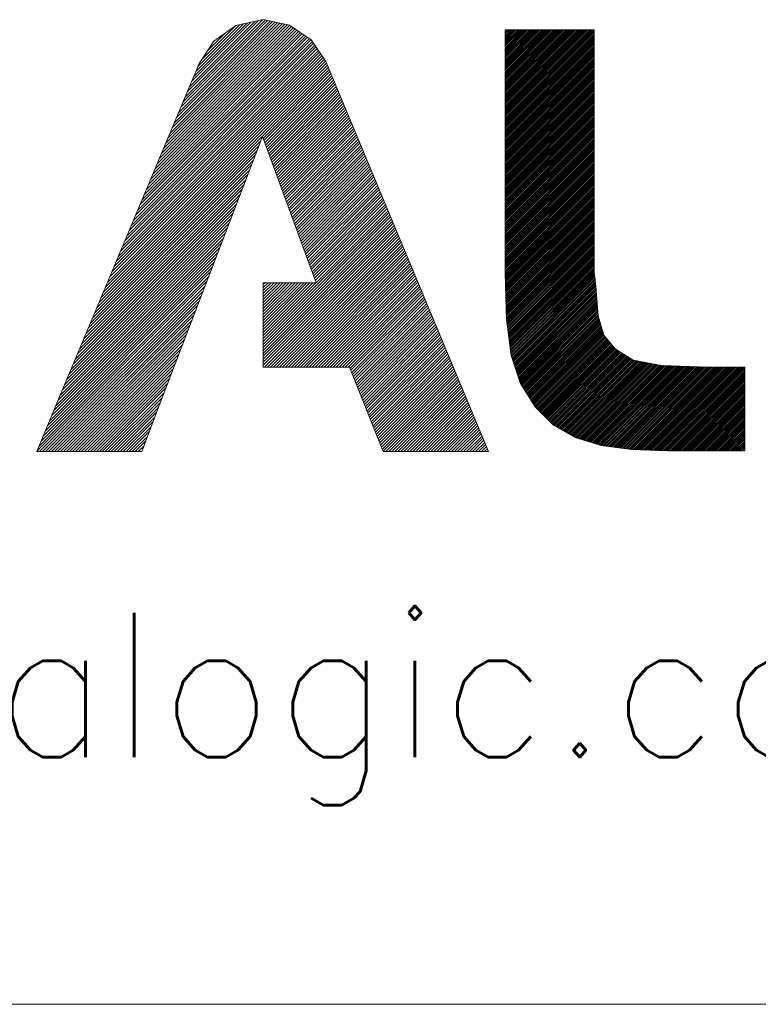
# Model space of a CAD drawing. Header units: millimetres. Extents: x 4 to 836, y 5 to 589.
# Tile 48 of 163: x 675 to 683, y 5 to 17. Entities that reach past the tile are written whole.
import ezdxf

# ---------------------------------------------------------------- set-up
doc = ezdxf.new("R2010")
doc.units = ezdxf.units.MM
doc.layers.add('256', color=7, linetype='Continuous', true_color=0xffffff)
doc.styles.add('blockfont', font='simplex.shx')

# ---------------------------------------------------------------- blocks, each defined once
blk = doc.blocks.new('HATCH7')
at = {"color": 5, "lineweight": 13}
for p, q in [((676.608234, 15.636857), (677.576043, 16.604666)), ((676.633608, 15.697444), (677.544171, 16.608007)), ((676.252987, 14.788636), (677.952104, 16.487752)), ((676.278362, 14.849223), (677.931079, 16.50194)), ((676.303737, 14.90981), (677.910053, 16.516127)), ((676.329111, 14.970397), (677.889028, 16.530314)), ((676.354486, 15.030985), (677.868003, 16.544502)), ((676.379861, 15.091572), (677.839898, 16.551609)), ((676.405236, 15.152159), (677.810581, 16.557504)), ((676.43061, 15.212746), (677.781263, 16.563399)), ((676.455985, 15.273334), (677.751946, 16.569295)), ((676.48136, 15.333921), (677.722629, 16.57519)), ((676.506735, 15.394508), (677.693312, 16.581085)), ((676.532109, 15.455095), (677.663995, 16.58698)), ((676.557484, 15.515682), (677.634677, 16.592876)), ((676.582859, 15.57627), (677.60536, 16.598771)), ((676.658983, 15.758031), (677.499351, 16.598399)), ((676.684358, 15.818618), (677.454531, 16.588791)), ((676.709733, 15.879206), (677.40971, 16.579183)), ((676.735107, 15.939793), (677.36489, 16.569576)), ((676.760482, 16.00038), (677.32007, 16.559968)), ((676.785857, 16.060967), (677.27525, 16.55036)), ((676.830545, 16.140868), (677.230429, 16.540752)), ((676.049989, 14.303938), (678.120304, 16.374253)), ((676.075364, 14.364525), (678.099279, 16.38844)), ((676.100739, 14.425112), (678.078254, 16.402628)), ((676.126114, 14.4857), (678.057229, 16.416815)), ((676.151488, 14.546287), (678.036204, 16.431002)), ((676.176863, 14.606874), (678.015179, 16.44519)), ((676.202238, 14.667461), (677.994154, 16.459377)), ((676.227613, 14.728049), (677.973129, 16.473565)), ((676.896241, 16.241777), (677.109656, 16.455191)), ((675.923116, 14.001002), (678.19082, 16.268706)), ((675.94849, 14.061589), (678.176758, 16.289857)), ((675.973865, 14.122176), (678.162697, 16.311008)), ((675.99924, 14.182764), (678.148636, 16.332159)), ((676.024615, 14.243351), (678.134574, 16.353311)), ((676.961937, 16.342685), (676.988283, 16.36903)), ((675.770867, 13.637479), (678.275188, 16.141799)), ((675.796242, 13.698066), (678.261126, 16.16295)), ((675.821617, 13.758653), (678.247065, 16.184101)), ((675.846991, 13.81924), (678.233004, 16.205253)), ((675.872366, 13.879828), (678.218942, 16.226404)), ((675.897741, 13.940415), (678.204881, 16.247555)), ((675.643993, 13.334543), (678.331619, 16.022168)), ((675.669368, 13.39513), (678.321248, 16.047009)), ((675.694743, 13.455717), (678.310876, 16.071851)), ((675.720118, 13.516304), (678.300505, 16.096692)), ((675.745492, 13.576891), (678.289249, 16.120648)), ((677.553863, 15.2092), (678.34199, 15.997327)), ((677.56331, 15.183434), (678.352361, 15.972485)), ((677.572757, 15.157669), (678.362732, 15.947644)), ((677.582204, 15.131903), (678.373104, 15.922803)), ((677.591651, 15.106138), (678.383475, 15.897962)), ((677.601098, 15.080372), (678.393846, 15.87312)), ((677.610545, 15.054607), (678.404217, 15.848279)), ((677.619992, 15.028841), (678.414588, 15.823438)), ((677.629439, 15.003076), (678.42496, 15.798597)), ((677.638886, 14.97731), (678.435331, 15.773755)), ((677.648332, 14.951544), (678.445702, 15.748914)), ((677.657779, 14.925779), (678.456073, 15.724073)), ((677.667226, 14.900013), (678.466444, 15.699231)), ((677.676673, 14.874248), (678.476816, 15.67439)), ((677.68612, 14.848482), (678.487187, 15.649549)), ((677.695567, 14.822717), (678.497558, 15.624708)), ((677.705014, 14.796951), (678.507929, 15.599866)), ((677.714461, 14.771186), (678.5183, 15.575025)), ((677.723908, 14.74542), (678.528672, 15.550184)), ((677.733355, 14.719654), (678.539043, 15.525343)), ((677.742802, 14.693889), (678.549414, 15.500501)), ((677.752249, 14.668123), (678.559785, 15.47566)), ((677.761695, 14.642358), (678.570156, 15.450819)), ((677.771142, 14.616592), (678.580528, 15.425977)), ((677.780589, 14.590827), (678.590899, 15.401136)), ((677.790036, 14.565061), (678.60127, 15.376295)), ((677.799483, 14.539296), (678.611641, 15.351454)), ((677.80893, 14.51353), (678.622012, 15.326612)), ((677.818377, 14.487764), (678.632384, 15.301771)), ((677.827824, 14.461999), (678.642755, 15.27693)), ((677.837271, 14.436233), (678.653126, 15.252089)), ((677.846718, 14.410468), (678.663497, 15.227247)), ((675.593244, 13.213368), (677.505335, 15.125459)), ((675.618619, 13.273955), (677.527293, 15.18263)), ((677.856165, 14.384702), (678.673868, 15.202406)), ((677.865612, 14.358937), (678.68424, 15.177565)), ((677.875059, 14.333171), (678.694611, 15.152723)), ((677.884505, 14.307406), (678.704982, 15.127882)), ((677.893952, 14.28164), (678.715353, 15.103041)), ((675.542494, 13.092194), (677.461417, 15.011116)), ((675.567869, 13.152781), (677.483376, 15.068288)), ((677.903399, 14.255874), (678.725724, 15.0782)), ((677.912846, 14.230109), (678.736096, 15.053358)), ((677.922293, 14.204343), (678.746467, 15.028517)), ((677.93174, 14.178578), (678.756838, 15.003676)), ((677.941187, 14.152812), (678.767209, 14.978834)), ((675.491745, 12.971019), (677.417499, 14.896774)), ((675.51712, 13.031607), (677.439458, 14.953945)), ((677.950634, 14.127047), (678.77758, 14.953993)), ((677.960081, 14.101281), (678.787952, 14.929152)), ((677.969528, 14.075516), (678.798323, 14.904311)), ((677.978975, 14.04975), (678.808694, 14.879469)), ((675.440996, 12.849845), (677.373582, 14.782431)), ((675.46637, 12.910432), (677.39554, 14.839602)), ((677.988422, 14.023985), (678.819065, 14.854628)), ((677.997868, 13.998219), (678.829436, 14.829787)), ((678.007315, 13.972453), (678.839808, 14.804946)), ((678.016762, 13.946688), (678.850179, 14.780104)), ((678.026209, 13.920922), (678.86055, 14.755263)), ((675.390246, 12.72867), (677.329664, 14.668088)), ((675.415621, 12.789258), (677.351623, 14.72526)), ((678.035656, 13.895157), (678.870921, 14.730422)), ((678.045103, 13.869391), (678.881292, 14.70558)), ((678.05455, 13.843626), (678.891664, 14.680739)), ((678.063997, 13.81786), (678.902035, 14.655898)), ((678.073444, 13.792095), (678.912406, 14.631057)), ((675.339497, 12.607496), (677.285746, 14.553746)), ((675.364871, 12.668083), (677.307705, 14.610917)), ((678.082891, 13.766329), (678.922777, 14.606215)), ((678.092338, 13.740563), (678.933148, 14.581374)), ((678.101785, 13.714798), (678.94352, 14.556533)), ((678.111232, 13.689032), (678.953891, 14.531692)), ((675.288747, 12.486322), (677.241829, 14.439403)), ((675.314122, 12.546909), (677.263787, 14.496574)), ((678.120678, 13.663267), (678.964262, 14.50685)), ((678.130125, 13.637501), (678.974633, 14.482009)), ((678.139572, 13.611736), (678.985004, 14.457168)), ((678.149019, 13.58597), (678.995375, 14.432326)), ((678.158466, 13.560205), (679.005747, 14.407485)), ((675.237998, 12.365147), (677.197911, 14.32506)), ((675.263372, 12.425734), (677.21987, 14.382232)), ((677.551557, 12.847658), (679.03686, 14.332961)), ((677.551557, 12.812446), (679.047231, 14.30812)), ((677.551557, 12.777233), (679.057603, 14.283279)), ((678.167913, 13.534439), (679.016118, 14.382644)), ((678.17736, 13.508673), (679.026489, 14.357803)), ((675.187248, 12.243973), (677.153993, 14.210718)), ((675.212623, 12.30456), (677.175952, 14.267889)), ((677.551557, 12.742021), (679.067974, 14.258437)), ((677.551557, 12.706808), (679.078345, 14.233596)), ((677.551557, 12.671596), (679.088716, 14.208755)), ((677.551557, 12.636383), (679.099087, 14.183914)), ((675.136499, 12.122798), (677.110075, 14.096375)), ((675.161873, 12.183386), (677.132034, 14.153546)), ((677.551557, 12.601171), (679.109459, 14.159072)), ((677.551557, 12.565958), (679.11983, 14.134231)), ((677.551557, 12.530746), (679.130201, 14.10939)), ((677.569896, 12.513872), (679.140572, 14.084549)), ((677.605108, 12.513872), (679.150943, 14.059707)), ((675.086111, 12.001985), (677.066158, 13.982033)), ((675.111124, 12.062211), (677.088117, 14.039204)), ((677.640321, 12.513872), (679.161315, 14.034866)), ((677.675533, 12.513872), (679.171686, 14.010025)), ((677.710746, 12.513872), (679.182057, 13.985183)), ((677.745958, 12.513872), (679.192428, 13.960342)), ((677.781171, 12.513872), (679.202799, 13.935501)), ((675.03611, 11.88156), (677.02224, 13.86769)), ((675.06111, 11.941773), (677.044199, 13.924861)), ((677.816383, 12.513872), (679.213171, 13.91066)), ((677.851595, 12.513872), (679.223542, 13.885818)), ((677.886808, 12.513872), (679.233913, 13.860977)), ((677.92202, 12.513872), (679.244284, 13.836136)), ((674.98611, 11.761134), (676.978322, 13.753347)), ((675.01111, 11.821347), (677.000281, 13.810519)), ((677.957233, 12.513872), (679.254655, 13.811295)), ((677.992445, 12.513872), (679.265027, 13.786453)), ((678.027658, 12.513872), (679.275398, 13.761612)), ((678.06287, 12.513872), (679.285769, 13.736771)), ((678.098083, 12.513872), (679.29614, 13.711929)), ((674.936109, 11.640709), (676.934405, 13.639005)), ((674.961109, 11.700922), (676.956364, 13.696176)), ((678.133295, 12.513872), (679.306511, 13.687088)), ((678.168508, 12.513872), (679.316883, 13.662247)), ((678.20372, 12.513872), (679.327254, 13.637406)), ((678.238933, 12.513872), (679.337625, 13.612564)), ((678.274145, 12.513872), (679.347996, 13.587723)), ((674.886108, 11.520283), (676.890487, 13.524662)), ((674.911109, 11.580496), (676.912446, 13.581833)), ((674.921235, 11.520198), (676.868528, 13.467491)), ((677.551557, 13.481483), (677.57779, 13.507716)), ((677.551557, 13.44627), (677.613003, 13.507716)), ((677.551557, 13.411058), (677.648215, 13.507716)), ((677.551557, 13.375845), (677.683428, 13.507716)), ((677.551557, 13.340633), (677.71864, 13.507716)), ((677.551557, 13.30542), (677.753853, 13.507716)), ((677.551557, 13.270208), (677.789065, 13.507716)), ((677.551557, 13.234995), (677.824278, 13.507716)), ((677.551557, 13.199783), (677.85949, 13.507716)), ((677.551557, 13.16457), (677.894703, 13.507716)), ((677.551557, 13.129358), (677.929915, 13.507716)), ((677.551557, 13.094145), (677.965128, 13.507716)), ((677.551557, 13.058933), (678.00034, 13.507716)), ((677.551557, 13.02372), (678.035553, 13.507716)), ((677.551557, 12.988508), (678.070765, 13.507716)), ((677.551557, 12.953295), (678.105978, 13.507716)), ((677.551557, 12.918083), (678.14119, 13.507716)), ((677.551557, 12.882871), (678.176402, 13.507716)), ((678.309358, 12.513872), (679.358367, 13.562882)), ((678.34457, 12.513872), (679.368739, 13.538041)), ((678.379783, 12.513872), (679.37911, 13.513199)), ((678.414995, 12.513872), (679.389481, 13.488358)), ((674.956448, 11.520198), (676.846569, 13.410319)), ((674.99166, 11.520198), (676.82461, 13.353148)), ((678.450208, 12.513872), (679.399852, 13.463517)), ((678.48542, 12.513872), (679.410223, 13.438675)), ((678.520632, 12.513872), (679.420595, 13.413834)), ((678.555845, 12.513872), (679.430966, 13.388993)), ((678.578837, 12.501651), (679.441337, 13.364152)), ((675.026873, 11.520198), (676.802652, 13.295977)), ((675.062085, 11.520198), (676.780693, 13.238805)), ((678.588882, 12.476485), (679.451708, 13.33931)), ((678.598928, 12.451318), (679.462079, 13.314469)), ((678.608973, 12.426151), (679.472451, 13.289628)), ((678.619019, 12.400984), (679.482822, 13.264786)), ((678.629064, 12.375817), (679.493193, 13.239945)), ((675.097298, 11.520198), (676.758734, 13.181634)), ((675.13251, 11.520198), (676.736775, 13.124463)), ((678.63911, 12.35065), (679.503564, 13.215104)), ((678.649155, 12.325483), (679.513935, 13.190263)), ((678.659201, 12.300316), (679.524307, 13.165421)), ((678.669246, 12.275149), (679.534678, 13.14058)), ((675.167723, 11.520198), (676.714816, 13.067291)), ((675.202935, 11.520198), (676.692857, 13.01012)), ((678.679292, 12.249982), (679.545049, 13.115739)), ((678.689337, 12.224815), (679.55542, 13.090898)), ((678.699383, 12.199648), (679.565791, 13.066056)), ((678.709428, 12.174481), (679.576163, 13.041215)), ((678.719474, 12.149314), (679.586534, 13.016374)), ((675.238148, 11.520198), (676.670899, 12.952949)), ((675.27336, 11.520198), (676.64894, 12.895778)), ((678.729519, 12.124147), (679.596905, 12.991532)), ((678.739565, 12.09898), (679.607276, 12.966691)), ((678.74961, 12.073813), (679.617647, 12.94185)), ((678.759656, 12.048646), (679.628019, 12.917009)), ((678.769701, 12.023479), (679.63839, 12.892167)), ((675.308573, 11.520198), (676.626981, 12.838606)), ((675.343785, 11.520198), (676.605022, 12.781435)), ((678.779747, 11.998312), (679.648761, 12.867326)), ((678.789792, 11.973145), (679.659132, 12.842485)), ((678.799838, 11.947978), (679.669503, 12.817644)), ((678.809883, 11.922811), (679.679875, 12.792802)), ((675.378998, 11.520198), (676.583063, 12.724264)), ((675.41421, 11.520198), (676.561104, 12.667092)), ((678.819929, 11.897644), (679.690246, 12.767961)), ((678.829974, 11.872477), (679.700617, 12.74312)), ((678.84002, 11.84731), (679.710988, 12.718278)), ((678.850065, 11.822143), (679.721359, 12.693437)), ((678.860111, 11.796976), (679.731731, 12.668596)), ((675.449423, 11.520198), (676.539146, 12.609921)), ((675.484635, 11.520198), (676.517187, 12.55275)), ((678.870156, 11.771809), (679.742102, 12.643755)), ((678.880202, 11.746642), (679.752473, 12.618913)), ((678.890247, 11.721475), (679.762844, 12.594072)), ((678.900293, 11.696308), (679.773215, 12.569231)), ((678.910338, 11.671141), (679.783586, 12.54439)), ((675.519848, 11.520198), (676.495228, 12.495578)), ((675.55506, 11.520198), (676.473269, 12.438407)), ((678.920384, 11.645974), (679.793958, 12.519548)), ((678.930429, 11.620807), (679.804329, 12.494707)), ((678.940475, 11.59564), (679.8147, 12.469866)), ((678.95052, 11.570473), (679.825071, 12.445024)), ((675.590272, 11.520198), (676.45131, 12.381236)), ((675.625485, 11.520198), (676.429351, 12.324064)), ((678.960566, 11.545306), (679.835442, 12.420183)), ((678.97067, 11.520198), (679.845814, 12.395342)), ((679.005882, 11.520198), (679.856185, 12.370501)), ((679.041095, 11.520198), (679.866556, 12.345659)), ((679.076307, 11.520198), (679.876927, 12.320818)), ((675.660697, 11.520198), (676.407392, 12.266893)), ((675.69591, 11.520198), (676.385434, 12.209722)), ((679.11152, 11.520198), (679.887298, 12.295977)), ((679.146732, 11.520198), (679.89767, 12.271135)), ((679.181945, 11.520198), (679.908041, 12.246294)), ((679.217157, 11.520198), (679.918412, 12.221453)), ((679.25237, 11.520198), (679.928783, 12.196612)), ((675.731122, 11.520198), (676.363475, 12.15255)), ((675.766335, 11.520198), (676.341516, 12.095379)), ((679.287582, 11.520198), (679.939154, 12.17177)), ((679.322795, 11.520198), (679.949526, 12.146929)), ((679.358007, 11.520198), (679.959897, 12.122088)), ((679.393219, 11.520198), (679.970268, 12.097247)), ((675.801547, 11.520198), (676.319594, 12.038245)), ((675.83676, 11.520198), (676.297731, 11.981169)), ((679.428432, 11.520198), (679.980639, 12.072405)), ((679.463644, 11.520198), (679.99101, 12.047564)), ((679.498857, 11.520198), (680.001382, 12.022723)), ((679.534069, 11.520198), (680.011753, 11.997881)), ((679.569282, 11.520198), (680.022124, 11.97304)), ((675.871972, 11.520198), (676.275868, 11.924094)), ((675.907185, 11.520198), (676.254005, 11.867018)), ((679.604494, 11.520198), (680.032495, 11.948199)), ((679.639707, 11.520198), (680.042866, 11.923358)), ((679.674919, 11.520198), (680.053238, 11.898516)), ((679.710132, 11.520198), (680.063609, 11.873675)), ((679.745344, 11.520198), (680.07398, 11.848834)), ((675.942397, 11.520198), (676.232142, 11.809943)), ((675.97761, 11.520198), (676.210279, 11.752867)), ((679.780557, 11.520198), (680.084351, 11.823993)), ((679.815769, 11.520198), (680.094722, 11.799151)), ((679.850982, 11.520198), (680.105094, 11.77431)), ((679.886194, 11.520198), (680.115465, 11.749469)), ((676.012822, 11.520198), (676.188416, 11.695792)), ((676.048035, 11.520198), (676.166553, 11.638716)), ((679.921407, 11.520198), (680.125836, 11.724627)), ((679.956619, 11.520198), (680.136207, 11.699786)), ((679.991832, 11.520198), (680.146578, 11.674945)), ((680.027044, 11.520198), (680.15695, 11.650104)), ((680.062256, 11.520198), (680.167321, 11.625262)), ((676.083247, 11.520198), (676.14469, 11.581641)), ((680.097469, 11.520198), (680.177692, 11.600421)), ((680.132681, 11.520198), (680.188063, 11.57558)), ((680.167894, 11.520198), (680.198434, 11.550738))]:
    blk.add_line(p, q, dxfattribs=at)
blk = doc.blocks.new('HATCH9')
at = {"color": 5, "lineweight": 13}
for p, q in [((680.406635, 16.461435), (680.43415, 16.48895)), ((680.406635, 16.441207), (680.454378, 16.48895)), ((680.406635, 16.42098), (680.474605, 16.48895)), ((680.406635, 16.400752), (680.494833, 16.48895)), ((680.406635, 16.380525), (680.51506, 16.48895)), ((680.406635, 16.360297), (680.535288, 16.48895)), ((680.406635, 16.34007), (680.555515, 16.48895)), ((680.406635, 16.319842), (680.575743, 16.48895)), ((680.406635, 16.299615), (680.59597, 16.48895)), ((680.406635, 16.279387), (680.616198, 16.48895)), ((680.406635, 16.25916), (680.636425, 16.48895)), ((680.406635, 16.238932), (680.656653, 16.48895)), ((680.406635, 16.218705), (680.67688, 16.48895)), ((680.406635, 16.198478), (680.697107, 16.48895)), ((680.406635, 16.17825), (680.717335, 16.48895)), ((680.406635, 16.158023), (680.737562, 16.48895)), ((680.406635, 16.137795), (680.75779, 16.48895)), ((680.406635, 16.117568), (680.778017, 16.48895)), ((680.406635, 16.09734), (680.798245, 16.48895)), ((680.406635, 16.077113), (680.818472, 16.48895)), ((680.406635, 16.056885), (680.8387, 16.48895)), ((680.406635, 16.036658), (680.858927, 16.48895)), ((680.406635, 16.01643), (680.879155, 16.48895)), ((680.406635, 15.996203), (680.899382, 16.48895)), ((680.406635, 15.975975), (680.91961, 16.48895)), ((680.406635, 15.955748), (680.939837, 16.48895)), ((680.406635, 15.935521), (680.960064, 16.48895)), ((680.406635, 15.915293), (680.980292, 16.48895)), ((680.406635, 15.895066), (681.000519, 16.48895)), ((680.406635, 15.874838), (681.020747, 16.48895)), ((680.406635, 15.854611), (681.040974, 16.48895)), ((680.406635, 15.834383), (681.061202, 16.48895)), ((680.406635, 15.814156), (681.081429, 16.48895)), ((680.406635, 15.793928), (681.101657, 16.48895)), ((680.406635, 15.773701), (681.121884, 16.48895)), ((680.406635, 15.753473), (681.142112, 16.48895)), ((680.406635, 15.733246), (681.162339, 16.48895)), ((680.406635, 15.713018), (681.182567, 16.48895)), ((680.406635, 15.692791), (681.202794, 16.48895)), ((680.406635, 15.672564), (681.223021, 16.48895)), ((680.406635, 15.652336), (681.243249, 16.48895)), ((680.406635, 15.632109), (681.263476, 16.48895)), ((680.406635, 15.611881), (681.283704, 16.48895)), ((680.406635, 15.591654), (681.303931, 16.48895)), ((680.406635, 15.571426), (681.324159, 16.48895)), ((680.406635, 15.551199), (681.344386, 16.48895)), ((680.406635, 15.530971), (681.364614, 16.48895)), ((680.406635, 15.510744), (681.384841, 16.48895)), ((680.406635, 15.490516), (681.405069, 16.48895)), ((680.406635, 15.470289), (681.425296, 16.48895)), ((680.406635, 15.450061), (681.445524, 16.48895)), ((680.406635, 15.429834), (681.457807, 16.481006)), ((680.406635, 15.409607), (681.457807, 16.460779)), ((680.406635, 15.389379), (681.457807, 16.440551)), ((680.406635, 15.369152), (681.457807, 16.420324)), ((680.406635, 15.348924), (681.457807, 16.400096)), ((680.406635, 15.328697), (681.457807, 16.379869)), ((680.406635, 15.308469), (681.457807, 16.359641)), ((680.406635, 15.288242), (681.457807, 16.339414)), ((680.406635, 15.268014), (681.457807, 16.319186)), ((680.406635, 15.247787), (681.457807, 16.298959)), ((680.406635, 15.227559), (681.457807, 16.278731)), ((680.406635, 15.207332), (681.457807, 16.258504)), ((680.406635, 15.187104), (681.457807, 16.238276)), ((680.406635, 15.166877), (681.457807, 16.218049)), ((680.406635, 15.14665), (681.457807, 16.197822)), ((680.406635, 15.126422), (681.457807, 16.177594)), ((680.406635, 15.106195), (681.457807, 16.157367)), ((680.406635, 15.085967), (681.457807, 16.137139)), ((680.406635, 15.06574), (681.457807, 16.116912)), ((680.406635, 15.045512), (681.457807, 16.096684)), ((680.406635, 15.025285), (681.457807, 16.076457)), ((680.406635, 15.005057), (681.457807, 16.056229)), ((680.406635, 14.98483), (681.457807, 16.036002)), ((680.406635, 14.964602), (681.457807, 16.015774)), ((680.406635, 14.944375), (681.457807, 15.995547)), ((680.406635, 14.924147), (681.457807, 15.975319)), ((680.406635, 14.90392), (681.457807, 15.955092)), ((680.406635, 14.883693), (681.457807, 15.934865)), ((680.406635, 14.863465), (681.457807, 15.914637)), ((680.406635, 14.843238), (681.457807, 15.89441)), ((680.406635, 14.82301), (681.457807, 15.874182)), ((680.406635, 14.802783), (681.457807, 15.853955)), ((680.406635, 14.782555), (681.457807, 15.833727)), ((680.406635, 14.762328), (681.457807, 15.8135)), ((680.406635, 14.7421), (681.457807, 15.793272)), ((680.406635, 14.721873), (681.457807, 15.773045)), ((680.406635, 14.701645), (681.457807, 15.752817)), ((680.406635, 14.681418), (681.457807, 15.73259)), ((680.406635, 14.66119), (681.457807, 15.712362)), ((680.406635, 14.640963), (681.457807, 15.692135)), ((680.406635, 14.620736), (681.457807, 15.671908)), ((680.406635, 14.600508), (681.457807, 15.65168)), ((680.406635, 14.580281), (681.457807, 15.631453)), ((680.406635, 14.560053), (681.457807, 15.611225)), ((680.406635, 14.539826), (681.457807, 15.590998)), ((680.406635, 14.519598), (681.457807, 15.57077)), ((680.406635, 14.499371), (681.457807, 15.550543)), ((680.406635, 14.479143), (681.457807, 15.530315)), ((680.406635, 14.458916), (681.457807, 15.510088)), ((680.406635, 14.438688), (681.457807, 15.48986)), ((680.406635, 14.418461), (681.457807, 15.469633)), ((680.406635, 14.398233), (681.457807, 15.449405)), ((680.406635, 14.378006), (681.457807, 15.429178)), ((680.406635, 14.357779), (681.457807, 15.408951)), ((680.406635, 14.337551), (681.457807, 15.388723)), ((680.406635, 14.317324), (681.457807, 15.368496)), ((680.406635, 14.297096), (681.457807, 15.348268)), ((680.406635, 14.276869), (681.457807, 15.328041)), ((680.406635, 14.256641), (681.457807, 15.307813)), ((680.406635, 14.236414), (681.457807, 15.287586)), ((680.406635, 14.216186), (681.457807, 15.267358)), ((680.406635, 14.195959), (681.457807, 15.247131)), ((680.406635, 14.175731), (681.457807, 15.226903)), ((680.406635, 14.155504), (681.457807, 15.206676)), ((680.406635, 14.135276), (681.457807, 15.186448)), ((680.406635, 14.115049), (681.457807, 15.166221)), ((680.406635, 14.094822), (681.457807, 15.145994)), ((680.406635, 14.074594), (681.457807, 15.125766)), ((680.406635, 14.054367), (681.457807, 15.105539)), ((680.406635, 14.034139), (681.457807, 15.085311)), ((680.406635, 14.013912), (681.457807, 15.065084)), ((680.406635, 13.993684), (681.457807, 15.044856)), ((680.406635, 13.973457), (681.457807, 15.024629)), ((680.406635, 13.953229), (681.457807, 15.004401)), ((680.406635, 13.933002), (681.457807, 14.984174)), ((680.406635, 13.912774), (681.457807, 14.963946)), ((680.406635, 13.892547), (681.457807, 14.943719)), ((680.406635, 13.87232), (681.457807, 14.923492)), ((680.406635, 13.852092), (681.457807, 14.903264)), ((680.406635, 13.831865), (681.457807, 14.883037)), ((680.406635, 13.811637), (681.457807, 14.862809)), ((680.406635, 13.79141), (681.457807, 14.842582)), ((680.406635, 13.771182), (681.457807, 14.822354)), ((680.406635, 13.750955), (681.457807, 14.802127)), ((680.406635, 13.730727), (681.457807, 14.781899)), ((680.406635, 13.7105), (681.457807, 14.761672)), ((680.406635, 13.690272), (681.457807, 14.741444)), ((680.406635, 13.670045), (681.457807, 14.721217)), ((680.406635, 13.649817), (681.457807, 14.700989)), ((680.406635, 13.62959), (681.457807, 14.680762)), ((680.407169, 13.609896), (681.457807, 14.660535)), ((680.407737, 13.590237), (681.457807, 14.640307)), ((680.408306, 13.570578), (681.457807, 14.62008)), ((680.408874, 13.550919), (681.457807, 14.599852)), ((680.409443, 13.531261), (681.457807, 14.579625)), ((680.410011, 13.511602), (681.457807, 14.559397)), ((680.41058, 13.491943), (681.457807, 14.53917)), ((680.411148, 13.472284), (681.457807, 14.518942)), ((680.411717, 13.452625), (681.457807, 14.498715)), ((680.412285, 13.432966), (681.457807, 14.478487)), ((680.412854, 13.413307), (681.457807, 14.45826)), ((680.413422, 13.393648), (681.457807, 14.438032)), ((680.413991, 13.373989), (681.457807, 14.417805)), ((680.41456, 13.35433), (681.457807, 14.397578)), ((680.415128, 13.334671), (681.457807, 14.37735)), ((680.415697, 13.315012), (681.457807, 14.357123)), ((680.416265, 13.295353), (681.457807, 14.336895)), ((680.416834, 13.275694), (681.457807, 14.316668)), ((680.417402, 13.256035), (681.457807, 14.29644)), ((680.417971, 13.236376), (681.457807, 14.276213)), ((680.418539, 13.216717), (681.457807, 14.255985)), ((680.419108, 13.197058), (681.457807, 14.235758)), ((680.419676, 13.1774), (681.457807, 14.21553)), ((680.420245, 13.157741), (681.457807, 14.195303)), ((680.420813, 13.138082), (681.457807, 14.175075)), ((680.421382, 13.118423), (681.457807, 14.154848)), ((680.42195, 13.098764), (681.457807, 14.134621)), ((680.422519, 13.079105), (681.457807, 14.114393)), ((680.424392, 13.06075), (681.457807, 14.094166)), ((680.426759, 13.04289), (681.457807, 14.073938)), ((680.429126, 13.02503), (681.457807, 14.053711)), ((680.431494, 13.00717), (681.457807, 14.033483)), ((680.433861, 12.98931), (681.457807, 14.013256)), ((680.436228, 12.971449), (681.457807, 13.993028)), ((680.438595, 12.953589), (681.457807, 13.972801)), ((680.440963, 12.935729), (681.457807, 13.952573)), ((680.44333, 12.917869), (681.457807, 13.932346)), ((680.445697, 12.900009), (681.457807, 13.912118)), ((680.448065, 12.882149), (681.457807, 13.891891)), ((680.450432, 12.864288), (681.457807, 13.871664)), ((680.452799, 12.846428), (681.457807, 13.851436)), ((680.455166, 12.828568), (681.457807, 13.831209)), ((680.457534, 12.810708), (681.457807, 13.810981)), ((680.459901, 12.792848), (681.457807, 13.790754)), ((680.462268, 12.774988), (681.457807, 13.770526)), ((680.464636, 12.757127), (681.457807, 13.750299)), ((680.467003, 12.739267), (681.457807, 13.730071)), ((680.46937, 12.721407), (681.457807, 13.709844)), ((680.471737, 12.703547), (681.457807, 13.689616)), ((680.474105, 12.685687), (681.457807, 13.669389)), ((680.476472, 12.667827), (681.457807, 13.649161)), ((680.478913, 12.65004), (681.457807, 13.628934)), ((680.483906, 12.634805), (681.460257, 13.611157)), ((680.488899, 12.619571), (681.462779, 13.593451)), ((680.493891, 12.604336), (681.465302, 13.575746)), ((680.498884, 12.589101), (681.467824, 13.558041)), ((680.503877, 12.573867), (681.470346, 13.540336)), ((680.50887, 12.558632), (681.472868, 13.522631)), ((680.513863, 12.543398), (681.475222, 13.504757)), ((680.518856, 12.528163), (681.476675, 13.485982)), ((680.523849, 12.512928), (681.478128, 13.467208)), ((680.528841, 12.497694), (681.479581, 13.448433)), ((680.533834, 12.482459), (681.481034, 13.429659)), ((680.538827, 12.467224), (681.482487, 13.410884)), ((680.54382, 12.45199), (681.48394, 13.39211)), ((680.548813, 12.436755), (681.485393, 13.373335)), ((680.553806, 12.421521), (681.486846, 13.354561)), ((680.558798, 12.406286), (681.488299, 13.335786)), ((680.563791, 12.391051), (681.489752, 13.317012)), ((680.568784, 12.375817), (681.491205, 13.298237)), ((680.573777, 12.360582), (681.492658, 13.279463)), ((680.57877, 12.345348), (681.494111, 13.260688)), ((680.583763, 12.330113), (681.495564, 13.241914)), ((680.589649, 12.315772), (681.497017, 13.223139)), ((680.597419, 12.303314), (681.498469, 13.204365)), ((680.605189, 12.290856), (681.499922, 13.18559)), ((680.612958, 12.278399), (681.501375, 13.166816)), ((680.620728, 12.265941), (681.502828, 13.148041)), ((680.628498, 12.253484), (681.504281, 13.129267)), ((680.636268, 12.241026), (681.506676, 13.111434)), ((680.644038, 12.228568), (681.511216, 13.095746)), ((680.651807, 12.216111), (681.515755, 13.080058)), ((680.659577, 12.203653), (681.520294, 13.06437)), ((680.667347, 12.191195), (681.524834, 13.048682)), ((680.675117, 12.178738), (681.529373, 13.032994)), ((680.682887, 12.16628), (681.533913, 13.017306)), ((680.690657, 12.153822), (681.538452, 13.001618)), ((680.698426, 12.141365), (681.542992, 12.98593)), ((680.706196, 12.128907), (681.547531, 12.970242)), ((680.713966, 12.116449), (681.552071, 12.954554)), ((680.721736, 12.103992), (681.55661, 12.938866)), ((680.729506, 12.091534), (681.561149, 12.923178)), ((680.737275, 12.079076), (681.565689, 12.90749)), ((680.745045, 12.066619), (681.570228, 12.891802)), ((680.752815, 12.054161), (681.578318, 12.879664)), ((680.760828, 12.041946), (681.587472, 12.868591)), ((680.771041, 12.031932), (681.596626, 12.857518)), ((680.781255, 12.021919), (681.605781, 12.846444)), ((680.791468, 12.011905), (681.614935, 12.835371)), ((680.801682, 12.001891), (681.62409, 12.824298)), ((680.811896, 11.991877), (681.633244, 12.813225)), ((680.822109, 11.981863), (681.642398, 12.802152)), ((680.832323, 11.97185), (681.651553, 12.791079)), ((680.842537, 11.961836), (681.660707, 12.780006)), ((680.85275, 11.951822), (681.669862, 12.768933)), ((680.862964, 11.941808), (681.679016, 12.75786)), ((680.873178, 11.931794), (681.68817, 12.746787)), ((680.883391, 11.92178), (681.697325, 12.735714)), ((680.893605, 11.911767), (681.707071, 12.725233)), ((680.903819, 11.901753), (681.719658, 12.717592)), ((680.914032, 11.891739), (681.732245, 12.709952)), ((680.924246, 11.881725), (681.744832, 12.702311)), ((680.934459, 11.871711), (681.757419, 12.694671)), ((680.944673, 11.861697), (681.770006, 12.68703)), ((680.954887, 11.851684), (681.782593, 12.67939)), ((680.9651, 11.84167), (681.79518, 12.671749)), ((680.975314, 11.831656), (681.807767, 12.664109)), ((680.987817, 11.823932), (681.820354, 12.656468)), ((681.000677, 11.816564), (681.832941, 12.648828)), ((681.013537, 11.809197), (681.845528, 12.641187)), ((681.026397, 11.80183), (681.858115, 12.633547)), ((681.039258, 11.794462), (681.870702, 12.625906)), ((681.052118, 11.787095), (681.883289, 12.618266)), ((681.064978, 11.779728), (681.895876, 12.610625)), ((681.077838, 11.77236), (681.908463, 12.602985)), ((681.090698, 11.764993), (681.922157, 12.596452)), ((681.103558, 11.757626), (681.939076, 12.593144)), ((681.116418, 11.750258), (681.955996, 12.589836)), ((681.129278, 11.742891), (681.972916, 12.586528)), ((681.142139, 11.735524), (681.989835, 12.58322)), ((681.154999, 11.728156), (682.006755, 12.579912)), ((681.167859, 11.720789), (682.023674, 12.576604)), ((681.180719, 11.713422), (682.040594, 12.573297)), ((681.193579, 11.706054), (682.057514, 12.569989)), ((681.206439, 11.698687), (682.074433, 12.566681)), ((681.219299, 11.69132), (682.091353, 12.563373)), ((681.232159, 11.683952), (682.108272, 12.560065)), ((681.247036, 11.678601), (682.125192, 12.556757)), ((681.262536, 11.673874), (682.142112, 12.553449)), ((681.278037, 11.669147), (682.159031, 12.550142)), ((681.293537, 11.66442), (682.175951, 12.546834)), ((681.309038, 11.659693), (682.19287, 12.543526)), ((681.324538, 11.654966), (682.20979, 12.540218)), ((681.340039, 11.650239), (682.226709, 12.53691)), ((681.355539, 11.645513), (682.243629, 12.533602)), ((681.37104, 11.640786), (682.261881, 12.531627)), ((681.38654, 11.636059), (682.281465, 12.530983)), ((681.402041, 11.631332), (682.301049, 12.53034)), ((681.417541, 11.626605), (682.320633, 12.529696)), ((681.433042, 11.621878), (682.340217, 12.529053)), ((681.448542, 11.617151), (682.359801, 12.528409)), ((681.464043, 11.612424), (682.379385, 12.527766)), ((681.479543, 11.607697), (682.398969, 12.527122)), ((681.495044, 11.60297), (682.418552, 12.526478)), ((681.510544, 11.598243), (682.438136, 12.525835)), ((681.526045, 11.593516), (682.45772, 12.525191)), ((681.541545, 11.588789), (682.477304, 12.524548)), ((681.559336, 11.586352), (682.496888, 12.523904)), ((681.577156, 11.583944), (682.516472, 12.52326)), ((681.594976, 11.581537), (682.536056, 12.522617)), ((681.612796, 11.579129), (682.55564, 12.521973)), ((681.630616, 11.576722), (682.575223, 12.52133)), ((681.648436, 11.574314), (682.594807, 12.520686)), ((681.666255, 11.571907), (682.614391, 12.520042)), ((681.684075, 11.569499), (682.633975, 12.519399)), ((681.701895, 11.567092), (682.653559, 12.518755)), ((681.719715, 11.564684), (682.673143, 12.518112)), ((681.737535, 11.562277), (682.692727, 12.517468)), ((681.755355, 11.559869), (682.712311, 12.516825)), ((681.773175, 11.557462), (682.731894, 12.516181)), ((681.790995, 11.555054), (682.751478, 12.515537)), ((681.808815, 11.552647), (682.771062, 12.514894)), ((681.826635, 11.550239), (682.790646, 12.51425)), ((681.844455, 11.547831), (682.810495, 12.513872)), ((681.862275, 11.545424), (682.830723, 12.513872)), ((681.880095, 11.543016), (682.85095, 12.513872)), ((681.897914, 11.540609), (682.871178, 12.513872)), ((681.916996, 11.539462), (682.891405, 12.513872)), ((681.936572, 11.538811), (682.911633, 12.513872)), ((681.956148, 11.53816), (682.93186, 12.513872)), ((681.975724, 11.537509), (682.952088, 12.513872)), ((681.995301, 11.536858), (682.972315, 12.513872)), ((682.014877, 11.536207), (682.992542, 12.513872)), ((682.034453, 11.535555), (683.01277, 12.513872)), ((682.054029, 11.534904), (683.032997, 12.513872)), ((682.073606, 11.534253), (683.053225, 12.513872)), ((682.093182, 11.533602), (683.073452, 12.513872)), ((682.112758, 11.532951), (683.09368, 12.513872)), ((682.132335, 11.532299), (683.113907, 12.513872)), ((682.151911, 11.531648), (683.134135, 12.513872)), ((682.171487, 11.530997), (683.154362, 12.513872)), ((682.191063, 11.530346), (683.17459, 12.513872)), ((682.21064, 11.529695), (683.194817, 12.513872)), ((682.230216, 11.529043), (683.215045, 12.513872)), ((682.249792, 11.528392), (683.232986, 12.511586)), ((682.269369, 11.527741), (683.232986, 12.491359)), ((682.288945, 11.52709), (683.232986, 12.471131)), ((682.308521, 11.526439), (683.232986, 12.450904)), ((682.328194, 11.525884), (683.232986, 12.430676)), ((682.348421, 11.525884), (683.232986, 12.410449)), ((682.368649, 11.525884), (683.232986, 12.390221)), ((682.388876, 11.525884), (683.232986, 12.369994)), ((682.409104, 11.525884), (683.232986, 12.349766)), ((682.429331, 11.525884), (683.232986, 12.329539)), ((682.449559, 11.525884), (683.232986, 12.309311)), ((682.469786, 11.525884), (683.232986, 12.289084)), ((682.490014, 11.525884), (683.232986, 12.268856)), ((682.510241, 11.525884), (683.232986, 12.248629)), ((682.530468, 11.525884), (683.232986, 12.228402)), ((682.550696, 11.525884), (683.232986, 12.208174)), ((682.570923, 11.525884), (683.232986, 12.187947)), ((682.591151, 11.525884), (683.232986, 12.167719)), ((682.611378, 11.525884), (683.232986, 12.147492)), ((682.631606, 11.525884), (683.232986, 12.127264)), ((682.651833, 11.525884), (683.232986, 12.107037)), ((682.672061, 11.525884), (683.232986, 12.086809)), ((682.692288, 11.525884), (683.232986, 12.066582)), ((682.712516, 11.525884), (683.232986, 12.046354)), ((682.732743, 11.525884), (683.232986, 12.026127)), ((682.752971, 11.525884), (683.232986, 12.005899)), ((682.773198, 11.525884), (683.232986, 11.985672)), ((682.793425, 11.525884), (683.232986, 11.965445)), ((682.813653, 11.525884), (683.232986, 11.945217)), ((682.83388, 11.525884), (683.232986, 11.92499)), ((682.854108, 11.525884), (683.232986, 11.904762)), ((682.874335, 11.525884), (683.232986, 11.884535)), ((682.894563, 11.525884), (683.232986, 11.864307)), ((682.91479, 11.525884), (683.232986, 11.84408)), ((682.935018, 11.525884), (683.232986, 11.823852)), ((682.955245, 11.525884), (683.232986, 11.803625)), ((682.975473, 11.525884), (683.232986, 11.783397)), ((682.9957, 11.525884), (683.232986, 11.76317)), ((683.015927, 11.525884), (683.232986, 11.742943)), ((683.036155, 11.525884), (683.232986, 11.722715)), ((683.056382, 11.525884), (683.232986, 11.702488)), ((683.07661, 11.525884), (683.232986, 11.68226)), ((683.096837, 11.525884), (683.232986, 11.662033)), ((683.117065, 11.525884), (683.232986, 11.641805)), ((683.137292, 11.525884), (683.232986, 11.621578)), ((683.15752, 11.525884), (683.232986, 11.60135)), ((683.177747, 11.525884), (683.232986, 11.581123)), ((683.197975, 11.525884), (683.232986, 11.560895))]:
    blk.add_line(p, q, dxfattribs=at)

msp = doc.modelspace()

# ---------------------------------------------------------------- linework, layer by layer
at = {"layer": '256', "color": 5, "linetype": 'Continuous', "lineweight": 18}
for p, q in [((677.23, 16.541), (677.552, 16.61)), ((677.865, 16.547), (677.552, 16.61)), ((677.552, 16.61), (677.865, 16.547)), ((676.971, 16.357), (677.23, 16.541)), ((678.121, 16.374), (677.865, 16.547)), ((677.865, 16.547), (678.121, 16.374)), ((680.407, 16.489), (681.458, 16.489)), ((680.407, 13.628), (680.407, 16.489)), ((681.458, 16.489), (681.458, 13.628)), ((678.293, 16.116), (678.121, 16.374)), ((678.121, 16.374), (678.293, 16.116)), ((676.799, 16.093), (676.971, 16.357)), ((675.11, 12.06), (676.799, 16.093)), ((680.211, 11.52), (678.293, 16.116)), ((678.293, 16.116), (680.211, 11.52)), ((677.546, 15.231), (676.328, 12.06)), ((677.546, 15.231), (678.178, 13.508)), ((678.178, 13.508), (677.546, 15.231)), ((680.407, 13.628), (680.423, 13.074)), ((680.423, 13.074), (680.407, 13.628)), ((681.475, 13.508), (681.458, 13.628)), ((681.458, 13.628), (681.475, 13.508)), ((677.552, 13.508), (678.178, 13.508)), ((677.552, 12.514), (677.552, 13.508)), ((681.505, 13.116), (681.475, 13.508)), ((681.475, 13.508), (681.505, 13.116)), ((680.423, 13.074), (680.479, 12.65)), ((680.479, 12.65), (680.423, 13.074)), ((681.571, 12.888), (681.505, 13.116)), ((681.505, 13.116), (681.571, 12.888)), ((681.705, 12.727), (681.571, 12.888)), ((681.571, 12.888), (681.705, 12.727)), ((681.918, 12.597), (681.705, 12.727)), ((681.705, 12.727), (681.918, 12.597)), ((680.479, 12.65), (680.587, 12.32)), ((680.587, 12.32), (680.479, 12.65)), ((682.252, 12.532), (681.918, 12.597)), ((681.918, 12.597), (682.252, 12.532)), ((678.574, 12.514), (677.552, 12.514)), ((678.574, 12.514), (678.971, 11.52)), ((678.971, 11.52), (678.574, 12.514)), ((682.802, 12.514), (682.252, 12.532)), ((682.252, 12.532), (682.802, 12.514)), ((682.802, 12.514), (683.233, 12.514)), ((683.233, 12.514), (683.233, 11.526)), ((680.587, 12.32), (680.76, 12.043)), ((680.76, 12.043), (680.587, 12.32)), ((674.886, 11.52), (675.11, 12.06)), ((676.328, 12.06), (676.121, 11.52)), ((680.76, 12.043), (680.977, 11.83)), ((680.977, 11.83), (680.76, 12.043)), ((680.977, 11.83), (681.235, 11.682)), ((681.235, 11.682), (680.977, 11.83)), ((681.235, 11.682), (681.542, 11.589)), ((681.542, 11.589), (681.235, 11.682)), ((676.121, 11.52), (674.886, 11.52)), ((680.211, 11.52), (678.971, 11.52)), ((681.542, 11.589), (681.903, 11.54)), ((681.903, 11.54), (681.542, 11.589)), ((681.903, 11.54), (682.325, 11.526)), ((682.325, 11.526), (681.903, 11.54)), ((682.687, 11.526), (682.325, 11.526)), ((683.233, 11.526), (682.687, 11.526))]:
    msp.add_line(p, q, dxfattribs=at)
at = {"layer": '256', "color": 3, "linetype": 'Continuous', "lineweight": 18}
msp.add_line((15, 5), (836, 5), dxfattribs=at)

# ---------------------------------------------------------------- block references
at = {"layer": '256', "color": 5, "linetype": 'Continuous', "lineweight": 13}
for name in ['HATCH7', 'HATCH9']:
    msp.add_blockref(name, (0, 0), dxfattribs=at)

# ---------------------------------------------------------------- texts
at = {"layer": '256', "color": 4, "linetype": 'Continuous', "lineweight": 13, "insert": (665.31, 7.349), "char_height": 1.7, "attachment_point": 7, "line_spacing_factor": 0.903614, "style": 'blockfont'}
msp.add_mtext('\\W0.9878;www.datalogic.com', dxfattribs=at)

doc.saveas('drawing.dxf')
